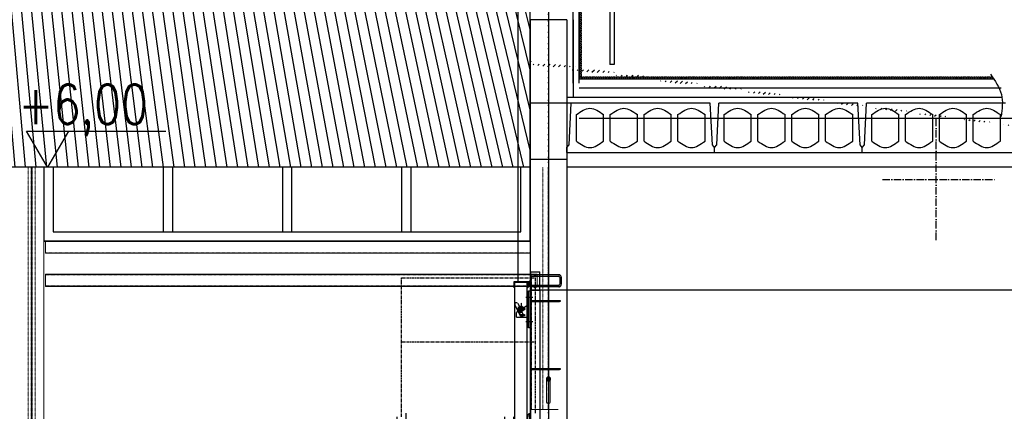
# Model space of a CAD drawing. Header units: centimetres. Extents: x 657501712 to 657529232, y 555122765 to 555182979.
# Tile 57 of 78: x 657506042 to 657506843, y 555124198 to 555124517. Entities that reach past the tile are written whole.
import ezdxf

# ---------------------------------------------------------------- set-up
doc = ezdxf.new("R2010")
doc.units = ezdxf.units.CM
doc.header["$LTSCALE"] = 0.1
for name, pattern in [('ZKZOK_PW_06_00_300$0$ACAD_ISO04W100', [30.5, 24, -3, 0.5, -3]), ('ZKZOK_PW_06_00_300$0$ACAD_ISO10W100', [18.5, 12, -3, 0.5, -3]), ('ZKZOK_PW_06_00_300$0$CENTER', [2, 1.25, -0.25, 0.25, -0.25]), ('ZKZOK_PW_06_00_300$0$DASHED', [0.75, 0.5, -0.25]), ('ZKZOK_PW_06_00_300$0$DOT_CENTER', [2, 1.25, -0.25, 0.25, -0.25]), ('ZKZOK_PW_06_00_300$0$HIDDEN', [0.375, 0.25, -0.125]), ('ZKZOK_PW_06_00_300$0$Ukryty', [7.14375, 4.7625, -2.38125])]:
    doc.linetypes.add(name, pattern=pattern)
for name, color, linetype in [('xrefs', 7, 'Continuous'), ('ZKZOK_PW_06_00_300$0$220_Bau_Gebäude', 252, 'Continuous'), ('ZKZOK_PW_06_00_300$0$A_GB_100H', 9, 'Continuous'), ('ZKZOK_PW_06_00_300$0$A_GB_101T', 1, 'Continuous'), ('ZKZOK_PW_06_00_300$0$A_GB_300L', 1, 'Continuous'), ('ZKZOK_PW_06_00_300$0$A_GB_360L', 9, 'Continuous'), ('ZKZOK_PW_06_00_300$0$G_GB_010L', 7, 'Continuous'), ('ZKZOK_PW_06_00_300$0$G_GB_030L', 7, 'ZKZOK_PW_06_00_300$0$ACAD_ISO04W100'), ('ZKZOK_PW_06_00_300$0$LN-35', 3, 'Continuous'), ('ZKZOK_PW_06_00_300$0$S_GB_101T', 1, 'Continuous'), ('ZKZOK_PW_06_00_300$0$S_GB_109L', 9, 'Continuous'), ('ZKZOK_PW_06_00_300$0$S_GB_301L', 1, 'Continuous'), ('ZKZOK_PW_06_00_300$0$S_GB_302L', 2, 'Continuous'), ('ZKZOK_PW_06_00_300$0$S_GB_303L', 3, 'Continuous'), ('ZKZOK_PW_06_00_300$0$S_GB_303T', 3, 'Continuous'), ('ZKZOK_PW_06_00_300$0$S_GB_309H', 9, 'Continuous'), ('ZKZOK_PW_06_00_300$0$S_GB_309L', 9, 'Continuous'), ('ZKZOK_PW_06_00_300$0$S_GB_401L', 1, 'Continuous'), ('ZKZOK_PW_06_00_300$0$S_GB_403L', 3, 'Continuous'), ('ZKZOK_PW_06_00_300$0$S_GB_405L', 5, 'Continuous'), ('ZKZOK_PW_06_00_300$0$S_GB_409H', 9, 'Continuous'), ('ZKZOK_PW_06_00_300$0$S_GB_437L', 7, 'Continuous')]:
    doc.layers.add(name, color=color, linetype=linetype)
for name, color, linetype, lineweight in [('ZKZOK_PW_06_00_300$0$_ukryte_', 1, 'ZKZOK_PW_06_00_300$0$Ukryty', 9), ('ZKZOK_PW_06_00_300$0$S-BEAM', 3, 'Continuous', 9), ('ZKZOK_PW_06_00_300$0$S-COLS', 1, 'Continuous', 9)]:
    doc.layers.add(name, color=color, linetype=linetype, lineweight=lineweight)
doc.styles.add('ZKZOK_PW_06_00_300$0$ROMANS', font='romans.shx', dxfattribs={"width": 0.8})
doc.linetypes.add('ZKZOK_PW_06_00_300$0$BATTING', pattern='A,0.00254,-2.54,[134,ltypeshp.shx,S=2.54,R=0,X=-2.54,Y=0],-5.08,[134,ltypeshp.shx,S=2.54,R=180,X=2.54,Y=0],-2.54', length=10.16254)

# ---------------------------------------------------------------- blocks, each defined once
blk = doc.blocks.new('ZKZOK_PW_06_00_300$0$A$C4F434233')
at = {"layer": 'ZKZOK_PW_06_00_300$0$S_GB_409H', "ltscale": 0.5}
h = blk.add_hatch(dxfattribs=at)
h.set_pattern_fill('LINE', color=9, scale=10, angle=90)
h.set_pattern_definition([(90, (-531811.185, 170811.777), (-31.75, 2e-15), [])])
h.paths.add_polyline_path([(-200, 2000), (-1075, 2000), (-1075, 1970), (-1000, 1970), (-200, 1970)])
at = {"layer": 'ZKZOK_PW_06_00_300$0$S_GB_303T', "color": 9, "ltscale": 0.5}
for p, q in [((-1105, 1970), (-16, 1970)), ((-1075, 2000), (-200, 2000)), ((-1022.2, 1770), (-16, 1770))]:
    blk.add_line(p, q, dxfattribs=at)
at = {"layer": 'ZKZOK_PW_06_00_300$0$S_GB_401L', "color": 9, "linetype": 'ZKZOK_PW_06_00_300$0$DASHED', "ltscale": 100}
for points in [[(-1069.5, 1779, 0.391021), (-1075, 1773), (-1075, 1770), (-1000, 1770), (-1000, 1870), (-1000, 1970), (-1075, 1970), (-1075, 1967, 0.391021), (-1069.5, 1961), (-1019.1, 1957, -0.391021), (-1008.5, 1945.5), (-1008.5, 1870), (-1008.5, 1794.5, -0.391021), (-1019.1, 1783)], [(-130.5, 1779, -0.391021), (-125, 1773), (-125, 1770), (-200, 1770), (-200, 1870), (-200, 1970), (-125, 1970), (-125, 1967, -0.391021), (-130.5, 1961), (-180.9, 1957, 0.391021), (-191.5, 1945.5), (-191.5, 1870), (-191.5, 1794.5, 0.391021), (-180.9, 1783)]]:
    blk.add_lwpolyline(points, format="xyb", close=True, dxfattribs=at)
at = {"layer": 'ZKZOK_PW_06_00_300$0$S_GB_403L', "color": 9, "ltscale": 0.5}
for p, q in [((-1075, 1770, 0), (-1075, 3970, 0)), ((-1000, 1970, 0), (-1000, 4000, 0)), ((-200, 1970, 0), (-200, 3970, 0)), ((-125, 1770, 0), (-125, 3970, 0)), ((0, 3970, 0), (0, 4000, 0)), ((-125, 3770, 0), (-16, 3770, 0)), ((-2875, 200, 0), (-1105, 1970, 0)), ((-1022.2, 1770, 0), (-1105, 1970, 0)), ((-1022.2, 1770), (-1105, 1970)), ((-1075, 2000, 0), (-1075, 1970, 0)), ((-1075, 2000), (-1075, 1970)), ((-200, 1970, 0), (-200, 2000, 0)), ((-200, 1970), (-200, 2000)), ((-2675, 117.2, 0), (-1022.2, 1770, 0)), ((-741.4, 1770, 0), (-16, 1044.6, 0)), ((-741.4, 1770), (-16, 1044.6)), ((-458.6, 1770, 0), (-16, 1327.4, 0)), ((-458.6, 1770), (-16, 1327.4)), ((-2875, 200, 0), (-2875, 20, 0)), ((-2675, 117.2, 0), (-2675, 20, 0))]:
    blk.add_line(p, q, dxfattribs=at)
at = {"layer": 'ZKZOK_PW_06_00_300$0$S_GB_403L', "color": 9, "ltscale": 2, "extrusion": (3.43542e-07, 3.78264e-06, 1)}
for p, q in [((-1275, 1760, 0), (-1275, 1800, 0)), ((-1475, 1560, 0), (-1475, 1600, 0)), ((-1675, 1360, 0), (-1675, 1400, 0)), ((-1875, 1160, 0), (-1875, 1200, 0)), ((-2075, 960, 0), (-2075, 1000, 0)), ((-2275, 760, 0), (-2275, 800, 0)), ((-2475, 560, 0), (-2475, 600, 0)), ((-2675, 360, 0), (-2675, 400, 0)), ((-2875, 160, 0), (-2875, 200, 0))]:
    blk.add_line(p, q, dxfattribs=at)
at = {"layer": 'ZKZOK_PW_06_00_300$0$S_GB_403L', "color": 9, "ltscale": 2, "extrusion": (-3.43542e-07, 3.78264e-06, 1)}
for p, q in [((-1275, 1800, 0), (-1275, 1730, 0)), ((-1035, 1800, 0), (-1275, 1800, 0)), ((-1035, 1760, 0), (-1035, 1800, 0)), ((-1275, 1730, 0), (-1065, 1730, 0)), ((-1132.5, 1751.5, 0), (-1107.5, 1751.5, 0)), ((-1132.5, 1738.5, 0), (-1107.5, 1738.5, 0)), ((-1035, 1760, 0), (-1065, 1730, 0)), ((-1035, 1760, 0), (-1035, 1760, 0)), ((-1475, 1600, 0), (-1475, 1530, 0)), ((-1235, 1600, 0), (-1475, 1600, 0)), ((-1475, 1530, 0), (-1265, 1530, 0)), ((-1332.5, 1551.5, 0), (-1307.5, 1551.5, 0)), ((-1332.5, 1538.5, 0), (-1307.5, 1538.5, 0)), ((-1235, 1560, 0), (-1265, 1530, 0)), ((-1235, 1560, 0), (-1235, 1600, 0)), ((-1235, 1560, 0), (-1235, 1560, 0)), ((-1675, 1400, 0), (-1675, 1330, 0)), ((-1435, 1400, 0), (-1675, 1400, 0)), ((-1435, 1360, 0), (-1435, 1400, 0)), ((-1675, 1330, 0), (-1465, 1330, 0)), ((-1532.5, 1351.5, 0), (-1507.5, 1351.5, 0)), ((-1532.5, 1338.5, 0), (-1507.5, 1338.5, 0)), ((-1435, 1360, 0), (-1465, 1330, 0)), ((-1435, 1360, 0), (-1435, 1360, 0)), ((-1875, 1200, 0), (-1875, 1130, 0)), ((-1635, 1200, 0), (-1875, 1200, 0)), ((-1875, 1130, 0), (-1665, 1130, 0)), ((-1732.5, 1151.5, 0), (-1707.5, 1151.5, 0)), ((-1732.5, 1138.5, 0), (-1707.5, 1138.5, 0)), ((-1635, 1160, 0), (-1665, 1130, 0)), ((-1635, 1160, 0), (-1635, 1200, 0)), ((-1635, 1160, 0), (-1635, 1160, 0)), ((-2075, 1000, 0), (-2075, 930, 0)), ((-1835, 1000, 0), (-2075, 1000, 0)), ((-1835, 960, 0), (-1835, 1000, 0)), ((-2075, 930, 0), (-1865, 930, 0)), ((-1932.5, 951.5, 0), (-1907.5, 951.5, 0)), ((-1932.5, 938.5, 0), (-1907.5, 938.5, 0)), ((-1835, 960, 0), (-1865, 930, 0)), ((-1835, 960, 0), (-1835, 960, 0)), ((-2275, 800, 0), (-2275, 730, 0)), ((-2035, 800, 0), (-2275, 800, 0)), ((-2275, 730, 0), (-2065, 730, 0)), ((-2132.5, 751.5, 0), (-2107.5, 751.5, 0)), ((-2132.5, 738.5, 0), (-2107.5, 738.5, 0)), ((-2035, 760, 0), (-2065, 730, 0)), ((-2035, 760, 0), (-2035, 800, 0)), ((-2035, 760, 0), (-2035, 760, 0)), ((-2475, 600, 0), (-2475, 530, 0)), ((-2235, 600, 0), (-2475, 600, 0)), ((-2235, 560, 0), (-2235, 600, 0)), ((-2475, 530, 0), (-2265, 530, 0)), ((-2332.5, 551.5, 0), (-2307.5, 551.5, 0)), ((-2332.5, 538.5, 0), (-2307.5, 538.5, 0)), ((-2235, 560, 0), (-2265, 530, 0)), ((-2235, 560, 0), (-2235, 560, 0)), ((-2675, 400, 0), (-2675, 330, 0)), ((-2435, 400, 0), (-2675, 400, 0)), ((-2675, 330, 0), (-2465, 330, 0)), ((-2532.5, 351.5, 0), (-2507.5, 351.5, 0)), ((-2532.5, 338.5, 0), (-2507.5, 338.5, 0)), ((-2435, 360, 0), (-2465, 330, 0)), ((-2435, 360, 0), (-2435, 400, 0)), ((-2435, 360, 0), (-2435, 360, 0)), ((-2875, 200, 0), (-2875, 130, 0)), ((-2635, 200, 0), (-2875, 200, 0)), ((-2635, 160, 0), (-2635, 200, 0)), ((-2875, 130, 0), (-2665, 130, 0)), ((-2732.5, 151.5, 0), (-2707.5, 151.5, 0)), ((-2732.5, 138.5, 0), (-2707.5, 138.5, 0)), ((-2635, 160, 0), (-2665, 130, 0)), ((-2635, 160, 0), (-2635, 160, 0))]:
    blk.add_line(p, q, dxfattribs=at)
at = {"layer": 'ZKZOK_PW_06_00_300$0$S_GB_403L', "color": 9, "ltscale": 2, "extrusion": (-3.43542e-07, 3.38178e-06, 1)}
for p, q in [((-1035, 1774.5, 0), (-1275, 1774.5, 0)), ((-1235, 1574.5, 0), (-1475, 1574.5, 0)), ((-1435, 1374.5, 0), (-1675, 1374.5, 0)), ((-1635, 1174.5, 0), (-1875, 1174.5, 0)), ((-1835, 974.5, 0), (-2075, 974.5, 0)), ((-2035, 774.5, 0), (-2275, 774.5, 0)), ((-2235, 574.5, 0), (-2475, 574.5, 0)), ((-2435, 374.5, 0), (-2675, 374.5, 0)), ((-2635, 174.5, 0), (-2875, 174.5, 0))]:
    blk.add_line(p, q, dxfattribs=at)
at = {"layer": 'ZKZOK_PW_06_00_300$0$S_GB_403L', "color": 9, "ltscale": 2}
for p, q in [((-1235.4, 1774.5, 0), (-1235.4, 1800, 0)), ((-1195.8, 1774.5, 0), (-1195.8, 1800, 0)), ((-1156.2, 1774.5, 0), (-1156.2, 1800, 0)), ((-1116.6, 1774.5, 0), (-1116.6, 1800, 0)), ((-1077, 1774.5, 0), (-1077, 1800, 0)), ((-1435.4, 1574.5, 0), (-1435.4, 1600, 0)), ((-1395.8, 1574.5, 0), (-1395.8, 1600, 0)), ((-1356.2, 1574.5, 0), (-1356.2, 1600, 0)), ((-1316.6, 1574.5, 0), (-1316.6, 1600, 0)), ((-1277, 1574.5, 0), (-1277, 1600, 0)), ((-1635.4, 1374.5, 0), (-1635.4, 1400, 0)), ((-1595.8, 1374.5, 0), (-1595.8, 1400, 0)), ((-1556.2, 1374.5, 0), (-1556.2, 1400, 0)), ((-1516.6, 1374.5, 0), (-1516.6, 1400, 0)), ((-1477, 1374.5, 0), (-1477, 1400, 0)), ((-1835.4, 1174.5, 0), (-1835.4, 1200, 0)), ((-1795.8, 1174.5, 0), (-1795.8, 1200, 0)), ((-1756.2, 1174.5, 0), (-1756.2, 1200, 0)), ((-1716.6, 1174.5, 0), (-1716.6, 1200, 0)), ((-1677, 1174.5, 0), (-1677, 1200, 0)), ((-2035.4, 974.5, 0), (-2035.4, 1000, 0)), ((-1995.8, 974.5, 0), (-1995.8, 1000, 0)), ((-1956.2, 974.5, 0), (-1956.2, 1000, 0)), ((-1916.6, 974.5, 0), (-1916.6, 1000, 0)), ((-1877, 974.5, 0), (-1877, 1000, 0)), ((-2235.4, 774.5, 0), (-2235.4, 800, 0)), ((-2195.8, 774.5, 0), (-2195.8, 800, 0)), ((-2156.2, 774.5, 0), (-2156.2, 800, 0)), ((-2116.6, 774.5, 0), (-2116.6, 800, 0)), ((-2077, 774.5, 0), (-2077, 800, 0)), ((-2435.4, 574.5, 0), (-2435.4, 600, 0)), ((-2395.8, 574.5, 0), (-2395.8, 600, 0)), ((-2356.2, 574.5, 0), (-2356.2, 600, 0)), ((-2316.6, 574.5, 0), (-2316.6, 600, 0)), ((-2277, 574.5, 0), (-2277, 600, 0)), ((-2635.4, 374.5, 0), (-2635.4, 400, 0)), ((-2595.8, 374.5, 0), (-2595.8, 400, 0)), ((-2556.2, 374.5, 0), (-2556.2, 400, 0)), ((-2516.6, 374.5, 0), (-2516.6, 400, 0)), ((-2477, 374.5, 0), (-2477, 400, 0)), ((-2835.4, 174.5, 0), (-2835.4, 200, 0)), ((-2795.8, 174.5, 0), (-2795.8, 200, 0)), ((-2756.2, 174.5, 0), (-2756.2, 200, 0)), ((-2716.6, 174.5, 0), (-2716.6, 200, 0)), ((-2677, 174.5, 0), (-2677, 200, 0))]:
    blk.add_line(p, q, dxfattribs=at)
at = {"layer": 'ZKZOK_PW_06_00_300$0$S_GB_403L', "color": 9, "ltscale": 0.5, "elevation": 0}
for points in [[(-16, 3990), (0, 3990), (0, 3750), (-16, 3750)], [(-1000, 3800), (-200, 3800), (-200, 3730), (-1000, 3730)], [(-1000, 3600), (-200, 3600), (-200, 3530), (-1000, 3530)], [(-1000, 3400), (-200, 3400), (-200, 3330), (-1000, 3330)], [(-1000, 3200), (-200, 3200), (-200, 3130), (-1000, 3130)], [(-1000, 3000), (-200, 3000), (-200, 2930), (-1000, 2930)], [(-1000, 2800), (-200, 2800), (-200, 2730), (-1000, 2730)], [(-1000, 2600), (-200, 2600), (-200, 2530), (-1000, 2530)], [(-1000, 2400), (-200, 2400), (-200, 2330), (-1000, 2330)], [(-1000, 2200), (-200, 2200), (-200, 2130), (-1000, 2130)], [(-16, 1990), (0, 1990), (0, 1750), (-16, 1750)], [(-16, 1360), (0, 1360), (0, 1010), (-16, 1010)]]:
    blk.add_lwpolyline(points, close=True, dxfattribs=at)
at = {"layer": 'ZKZOK_PW_06_00_300$0$S_GB_403L', "color": 9, "ltscale": 0.5}
for points in [[(-16, 1990), (0, 1990), (0, 1750), (-16, 1750)], [(-16, 1360), (0, 1360), (0, 1010), (-16, 1010)]]:
    blk.add_lwpolyline(points, close=True, dxfattribs=at)
at = {"layer": 'ZKZOK_PW_06_00_300$0$S_GB_403L', "color": 9, "elevation": 0}
blk.add_lwpolyline([(-2885, 20), (-2665, 20), (-2665, 10), (-2885, 10)], close=True, dxfattribs=at)
at = {"layer": 'ZKZOK_PW_06_00_300$0$S_GB_403L', "color": 9, "ltscale": 2, "extrusion": (-3.43542e-07, 3.78264e-06, 1)}
for centre in [(-1240, 1745, 0), (-1440, 1545, 0), (-1640, 1345, 0), (-1840, 1145, 0), (-2040, 945, 0), (-2240, 745, 0), (-2440, 545, 0), (-2640, 345, 0), (-2840, 145, 0)]:
    blk.add_circle(centre, 6.5, dxfattribs=at)
for centre, start, end in [((-1132.5, 1745, 0), 90, 270), ((-1107.5, 1745, 0), 270, 90), ((-1332.5, 1545, 0), 90, 270), ((-1307.5, 1545, 0), 270, 90), ((-1532.5, 1345, 0), 90, 270), ((-1507.5, 1345, 0), 270, 90), ((-1732.5, 1145, 0), 90, 270), ((-1707.5, 1145, 0), 270, 90), ((-1932.5, 945, 0), 90, 270), ((-1907.5, 945, 0), 270, 90), ((-2132.5, 745, 0), 90, 270), ((-2107.5, 745, 0), 270, 90), ((-2332.5, 545, 0), 90, 270), ((-2307.5, 545, 0), 270, 90), ((-2532.5, 345, 0), 90, 270), ((-2507.5, 345, 0), 270, 90), ((-2732.5, 145, 0), 90, 270), ((-2707.5, 145, 0), 270, 90)]:
    blk.add_arc(centre, 6.5, start, end, dxfattribs=at)
at = {"layer": 'ZKZOK_PW_06_00_300$0$S_GB_405L', "color": 9, "linetype": 'ZKZOK_PW_06_00_300$0$CENTER', "ltscale": 200}
for p, q in [((-1037.5, 3970, 0), (-1037.5, 5100, 0)), ((-1037.5, 5100, 0), (50, 5100, 0)), ((50, 4000, 0), (50, 5100, 0)), ((-1037.5, 4580, 0), (50, 4580, 0)), ((-3175, 900, 0), (-975, 3100, 0)), ((-200, 3100, 0), (-975, 3100, 0)), ((-3175, 380, 0), (-975, 2580, 0)), ((-1775, 1200, 0), (-1775, 2300, 0)), ((-2775, 200, 0), (-2775, 1300, 0)), ((-3175, 380, 0), (-3175, 900, 0))]:
    blk.add_line(p, q, dxfattribs=at)
at = {"layer": 'ZKZOK_PW_06_00_300$0$S_GB_437L', "color": 9, "linetype": 'ZKZOK_PW_06_00_300$0$CENTER', "ltscale": 200}
blk.add_line((-600, 1770), (85.4, 1084.6), dxfattribs=at)
blk = doc.blocks.new('wer')
at = {"linetype": 'Continuous'}
h = blk.add_hatch(dxfattribs=at)
h.set_pattern_fill('USER', color=251, scale=5, angle=45, pattern_type=0)
h.set_pattern_definition([(135, (-30804.5417, 1058.9214), (3.5355339, 3.5355339), [])])
edge = h.paths.add_edge_path()
edge.add_arc((-12820, 4859.7), 12.5, 360, 720, ccw=False)
at = {"layer": 'ZKZOK_PW_06_00_300$0$S-BEAM'}
blk.add_hatch(color=251, dxfattribs=at).paths.add_polyline_path([(-12601.8, 4260.3), (-12594.7, 4261.3), (-12588.8, 4266.2), (-12585.5, 4273.8), (-12585.5, 4282.4), (-12588.8, 4289.9), (-12594.7, 4294.8), (-12603.5, 4295.4), (-12608.5, 4292.8), (-12613.3, 4286.4), (-12615, 4278.1), (-12613.3, 4269.7), (-12608.5, 4263.3), (-12603.5, 4260.8)], flags=0)
at = {"layer": 'ZKZOK_PW_06_00_300$0$S_GB_309H'}
h = blk.add_hatch(dxfattribs=at)
h.set_pattern_fill('LINE', color=251, scale=25, angle=98.07984)
h.set_pattern_definition([(90, (-16312.65, 37584.73), (-79.375, 6e-14), [])])
h.paths.add_polyline_path([(-25255, 6000), (-25255, 8007.3), (-12750, 8637.4), (-12750, 6000)])
h = blk.add_hatch(dxfattribs=at)
h.set_pattern_fill('DASH', color=251, scale=10, angle=45)
h.set_pattern_definition([(45, (-735957.734, 388446.256), (2e-14, 44.9012806), [31.75, -31.75])])
h.paths.add_polyline_path([(-8983.2, 6570), (-12450, 6570), (-12450, 6520), (-8951.8, 6520), (-8951.9, 6520.2), (-8952.1, 6520.5), (-8952.2, 6520.7), (-8952.3, 6521), (-8952.5, 6521.2), (-8952.6, 6521.4), (-8952.7, 6521.7), (-8952.9, 6521.9), (-8953, 6522.1), (-8953.1, 6522.4), (-8953.3, 6522.6), (-8953.4, 6522.9), (-8953.6, 6523.1), (-8953.7, 6523.3), (-8953.8, 6523.6), (-8954, 6523.8), (-8954.1, 6524), (-8954.2, 6524.3), (-8954.4, 6524.5), (-8954.5, 6524.8), (-8954.7, 6525), (-8954.8, 6525.2), (-8954.9, 6525.5), (-8955.1, 6525.7), (-8955.2, 6525.9), (-8955.3, 6526.2), (-8955.5, 6526.4), (-8955.6, 6526.7), (-8955.8, 6526.9), (-8955.9, 6527.1), (-8956, 6527.4), (-8956.2, 6527.6), (-8956.3, 6527.8), (-8956.4, 6528.1), (-8956.6, 6528.3), (-8956.7, 6528.6), (-8956.9, 6528.8), (-8957, 6529), (-8957.1, 6529.3), (-8957.3, 6529.5), (-8957.4, 6529.7), (-8957.6, 6530), (-8957.7, 6530.2), (-8957.9, 6530.4), (-8958, 6530.7), (-8958.1, 6530.9), (-8958.3, 6531.2), (-8958.4, 6531.4), (-8958.6, 6531.6), (-8958.7, 6531.9), (-8958.8, 6532.1), (-8959, 6532.3), (-8959.1, 6532.6), (-8959.3, 6532.8), (-8959.4, 6533), (-8959.5, 6533.3), (-8959.7, 6533.5), (-8959.8, 6533.8), (-8960, 6534), (-8960.1, 6534.2), (-8960.3, 6534.5), (-8960.4, 6534.7), (-8960.5, 6534.9), (-8960.7, 6535.2), (-8960.8, 6535.4), (-8961, 6535.6), (-8961.1, 6535.9), (-8961.3, 6536.1), (-8961.4, 6536.3), (-8961.6, 6536.6), (-8961.7, 6536.8), (-8961.8, 6537.1), (-8962, 6537.3), (-8962.1, 6537.5), (-8962.3, 6537.8), (-8962.4, 6538), (-8962.6, 6538.2), (-8962.7, 6538.5), (-8962.9, 6538.7), (-8963, 6538.9), (-8963.1, 6539.2), (-8963.3, 6539.4), (-8963.4, 6539.6), (-8963.6, 6539.9), (-8963.7, 6540.1), (-8963.9, 6540.4), (-8964, 6540.6), (-8964.2, 6540.8), (-8964.3, 6541.1), (-8964.5, 6541.3), (-8964.6, 6541.5), (-8964.8, 6541.8), (-8964.9, 6542), (-8965, 6542.2), (-8965.2, 6542.5), (-8965.3, 6542.7), (-8965.5, 6542.9), (-8965.6, 6543.2), (-8965.8, 6543.4), (-8965.9, 6543.6), (-8966.1, 6543.9), (-8966.2, 6544.1), (-8966.4, 6544.3), (-8966.5, 6544.6), (-8966.7, 6544.8), (-8966.8, 6545.1), (-8967, 6545.3), (-8967.1, 6545.5), (-8967.3, 6545.8), (-8967.4, 6546), (-8967.6, 6546.2), (-8967.7, 6546.5), (-8967.9, 6546.7), (-8968, 6546.9), (-8968.2, 6547.2), (-8968.3, 6547.4), (-8968.5, 6547.6), (-8968.6, 6547.9), (-8968.8, 6548.1), (-8968.9, 6548.3), (-8969.1, 6548.6), (-8969.2, 6548.8), (-8969.4, 6549), (-8969.5, 6549.3), (-8969.7, 6549.5), (-8969.8, 6549.7), (-8970, 6550), (-8970.1, 6550.2), (-8970.3, 6550.4), (-8970.4, 6550.7), (-8970.6, 6550.9), (-8970.7, 6551.1), (-8970.9, 6551.4), (-8971, 6551.6), (-8971.2, 6551.8), (-8971.3, 6552.1), (-8971.5, 6552.3), (-8971.6, 6552.5), (-8971.8, 6552.8), (-8971.9, 6553), (-8972.1, 6553.2), (-8972.2, 6553.5), (-8972.4, 6553.7), (-8972.5, 6554), (-8972.7, 6554.2), (-8972.8, 6554.4), (-8973, 6554.7), (-8973.1, 6554.9), (-8973.3, 6555.1), (-8973.5, 6555.4), (-8973.6, 6555.6), (-8973.8, 6555.8), (-8973.9, 6556.1), (-8974.1, 6556.3), (-8974.2, 6556.5), (-8974.4, 6556.8), (-8974.5, 6557), (-8974.7, 6557.2), (-8974.8, 6557.5), (-8975, 6557.7), (-8975.1, 6557.9), (-8975.3, 6558.2), (-8975.5, 6558.4), (-8975.6, 6558.6), (-8975.8, 6558.9), (-8975.9, 6559.1), (-8976.1, 6559.3), (-8976.2, 6559.6), (-8976.4, 6559.8), (-8976.5, 6560), (-8976.7, 6560.3), (-8976.8, 6560.5), (-8977, 6560.7), (-8977.2, 6561), (-8977.3, 6561.2), (-8977.5, 6561.4), (-8977.6, 6561.6), (-8977.8, 6561.9), (-8977.9, 6562.1), (-8978.1, 6562.3), (-8978.2, 6562.6), (-8978.4, 6562.8), (-8978.5, 6563), (-8978.7, 6563.3), (-8978.9, 6563.5), (-8979, 6563.7), (-8979.2, 6564), (-8979.3, 6564.2), (-8979.5, 6564.4), (-8979.6, 6564.7), (-8979.8, 6564.9), (-8980, 6565.1), (-8980.1, 6565.4), (-8980.3, 6565.6), (-8980.4, 6565.8), (-8980.6, 6566.1), (-8980.7, 6566.3), (-8980.9, 6566.5), (-8981, 6566.8), (-8981.2, 6567), (-8981.4, 6567.2), (-8981.5, 6567.5), (-8981.7, 6567.7), (-8981.8, 6567.9), (-8982, 6568.2), (-8982.2, 6568.4), (-8982.3, 6568.6), (-8982.5, 6568.9), (-8982.6, 6569.1), (-8982.8, 6569.3), (-8982.9, 6569.6), (-8983.1, 6569.8)])
at = {"color": 251}
for p, q in [((-12768, 5038), (-12768, 5070)), ((-12766.5, 5071.5), (-12757.1, 5071.5)), ((-12765, 5066), (-12765, 5068)), ((-12765, 5047), (-12765, 5061)), ((-12765, 5049.4), (-12765, 5058.6)), ((-12765, 5058.6), (-12762.7, 5058.6)), ((-12762.7, 5049.4), (-12765, 5049.4)), ((-12765, 5040), (-12765, 5042)), ((-12763.5, 5069.5), (-12758.2, 5069.5)), ((-12763.5, 5064.5), (-12758.2, 5064.5)), ((-12763.5, 5062.5), (-12757.1, 5062.5)), ((-12763.5, 5045.5), (-12757.1, 5045.5)), ((-12763.5, 5043.5), (-12758.2, 5043.5)), ((-12762.7, 5058.6), (-12762.7, 5049.4)), ((-12755.1, 5045.5), (-12755, 5045.5)), ((-12749.2, 5062.5), (-12749.2, 5071.5)), ((-12749.2, 5036.5), (-12749.2, 5045.5)), ((-12747.7, 5061.3), (-12747.7, 5072.7)), ((-12747.7, 5035.3), (-12747.7, 5046.7)), ((-12766.5, 5036.5), (-12757.1, 5036.5)), ((-12763.5, 5038.5), (-12758.2, 5038.5)), ((-12755.1, 5036.5), (-12755, 5036.5))]:
    blk.add_line(p, q, dxfattribs=at)
for centre, radius, start, end in [((-12766.5, 5070), 1.5, 90, 180), ((-12763.5, 5068), 1.5, 90, 180), ((-12763.5, 5066), 1.5, 180, 270), ((-12763.5, 5061), 1.5, 90, 180), ((-12763.5, 5047), 1.5, 180, 270), ((-12763.5, 5042), 1.5, 90, 180), ((-12751.1, 5067), 7.5, 160.5288, 199.4712), ((-12751.1, 5041), 7.5, 160.5288, 199.4712), ((-12751.1, 5067), 7.5, 71.43578, 143.13009), ((-12751.1, 5067), 6, 84.76976, 275.23031), ((-12751.1, 5067), 7.5, 216.86991, 288.56431), ((-12751.1, 5041), 7.5, 71.43578, 143.13009), ((-12751.1, 5041), 6, 84.76976, 275.23031), ((-12750.7, 5071.5), 1.5, 0, 84.76976), ((-12750.7, 5062.5), 1.5, 275.23031, 0), ((-12750.7, 5045.5), 1.5, 0, 84.76976), ((-12749.2, 5072.7), 1.5, 0, 71.43578), ((-12749.2, 5061.3), 1.5, 288.56431, 0), ((-12749.2, 5046.7), 1.5, 0, 71.43578), ((-12766.5, 5038), 1.5, 180, 270), ((-12763.5, 5040), 1.5, 180, 270), ((-12751.1, 5041), 7.5, 216.86991, 288.56431), ((-12750.7, 5036.5), 1.5, 275.23031, 0), ((-12749.2, 5035.3), 1.5, 288.56431, 0)]:
    blk.add_arc(centre, radius, start, end, dxfattribs=at)
at = {"layer": 'ZKZOK_PW_06_00_300$0$220_Bau_Gebäude', "color": 251}
for p, q in [((-12873, 22.7), (-12873, 5056)), ((-12873, 22.7), (-12873, 5056)), ((-12873, 22.7), (-12873, 5056)), ((-12873, 22.7), (-12873, 5056)), ((-12773, 22.7), (-12773, 5056)), ((-12773, 22.7), (-12773, 5056)), ((-12773, 22.7), (-12773, 5056)), ((-12773, 22.7), (-12773, 5056))]:
    blk.add_line(p, q, dxfattribs=at)
at = {"layer": 'ZKZOK_PW_06_00_300$0$_ukryte_', "color": 251}
for p, q in [((-16827.5, 6000), (-16827.5, 450)), ((-16803.3, 6000), (-16803.3, 450)), ((-16802.1, 6000), (-16802.1, 450)), ((-16802.1, 6000), (-16802.1, 450)), ((-16798, 450), (-16798, 6000)), ((-16798, 6000), (-16798, 450)), ((-16796.8, 6000), (-16796.8, 450)), ((-16772.5, 6000), (-16772.5, 450)), ((-12645, 4030), (-12645, 6000)), ((-12603, 6000), (-12603, 4295.5)), ((-12597, 6000), (-12597, 4295.1)), ((-12745, 5130), (-12745, 5030.1)), ((-12737, 5130), (-12737, 5030.1)), ((-12737, 5030), (-12737, 4030)), ((-12603, 4295.4), (-12603, 4077.2)), ((-12597, 4295.1), (-12597, 4077.2)), ((-12603, 4077.1), (-12603, 4030)), ((-12597, 4077.1), (-12597, 4030))]:
    blk.add_line(p, q, dxfattribs=at)
at = {"layer": 'ZKZOK_PW_06_00_300$0$A_GB_100H', "color": 251, "linetype": 'ZKZOK_PW_06_00_300$0$BATTING', "ltscale": 5}
blk.add_line((-12400, 6685), (-12400, 9428.5), dxfattribs=at)
at = {"layer": 'ZKZOK_PW_06_00_300$0$A_GB_101T', "color": 251}
for p, q in [((-16671.6, 6000), (-16841.6, 6294.4)), ((-16841.6, 6294.4), (-15708.7, 6294.4)), ((-16501.7, 6294.4), (-16671.6, 6000))]:
    blk.add_line(p, q, dxfattribs=at)
at = {"layer": 'ZKZOK_PW_06_00_300$0$A_GB_300L', "color": 251}
for p, q in [((-12350, 6400), (5705, 6400)), ((-15731.3, 6000), (-15731.3, 5475)), ((-15656.3, 6000), (-15656.3, 5475)), ((-14762.5, 6000), (-14762.5, 5475)), ((-14687.5, 6000), (-14687.5, 5475)), ((-13793.8, 6000), (-13793.8, 5475)), ((-13718.8, 6000), (-13718.8, 5475))]:
    blk.add_line(p, q, dxfattribs=at)
for points in [[(-16700, 6000), (-16700, 5400), (-12750, 5400), (-12750, 7400)], [(-16625, 6000), (-16625, 5475), (-12825, 5475), (-12825, 6000)], [(-12745, 5400), (-16700, 5400)], [(-12830, 5400), (-16680, 5400)]]:
    blk.add_lwpolyline(points, dxfattribs=at)
at = {"layer": 'ZKZOK_PW_06_00_300$0$A_GB_360L', "color": 251, "linetype": 'Continuous', "ltscale": 10}
for p, q in [((-12100, 10869.2), (-12100, 6835)), ((-12065.9, 9719.2), (-12065.9, 6835)), ((-12065.9, 6835), (-12100, 6835))]:
    blk.add_line(p, q, dxfattribs=at)
at = {"layer": 'ZKZOK_PW_06_00_300$0$G_GB_030L', "color": 251, "linetype": 'ZKZOK_PW_06_00_300$0$ACAD_ISO10W100', "ltscale": 50}
for p, q in [((-12600, 12314.1), (-12600, -7945.9)), ((-12600, 12314.1), (-12600, -7945.9)), ((-12600, 8099.3), (-12600, -6540.2)), ((-12600, 8099.3), (-12600, -6540.2)), ((-9450, 5408.2), (-9450, 6391.8)), ((-9885.1, 5900), (-8975.3, 5900))]:
    blk.add_line(p, q, dxfattribs=at)
at = {"layer": 'ZKZOK_PW_06_00_300$0$LN-35', "color": 251}
blk.add_line((-12750, 5000), (-12750, 1.5), dxfattribs=at)
blk.add_line((-12750, 5000), (-12750, 1.5), dxfattribs=at)
blk.add_line((-12750, 5000), (-12750, 1.5), dxfattribs=at)
blk.add_line((-12750, 5000), (-12750, 1.5), dxfattribs=at)
at = {"layer": 'ZKZOK_PW_06_00_300$0$S-BEAM', "color": 251}
for p, q in [((-16687.3, 5400), (-12745, 5400)), ((-16687.3, 5400), (-16687.3, 5390)), ((-16687.3, 5390), (-16687.3, 5310)), ((-16687.3, 5310), (-16687.3, 5300)), ((-12745, 5300), (-16687.3, 5300)), ((-12692.7, 5130), (-16687.3, 5130)), ((-16687.3, 5120), (-16687.3, 5130)), ((-12692.7, 5130), (-12692.7, 5120)), ((-16687.3, 5040), (-16687.3, 5120)), ((-12692.7, 5120), (-12692.7, 5040)), ((-16687.3, 5030), (-16687.3, 5040)), ((-16687.3, 5030), (-12692.7, 5030)), ((-12692.7, 5040), (-12692.7, 5030)), ((-12615, 4278.1), (-12615, 4089.4)), ((-12585, 4089.4), (-12585, 4278.1))]:
    blk.add_line(p, q, dxfattribs=at)
at = {"layer": 'ZKZOK_PW_06_00_300$0$S-BEAM', "color": 251, "linetype": 'ZKZOK_PW_06_00_300$0$HIDDEN'}
for p, q in [((-12745, 5395), (-16687.3, 5395)), ((-12745, 5305), (-16687.3, 5305)), ((-12692.7, 5125), (-16687.3, 5125)), ((-12692.7, 5035), (-16687.3, 5035))]:
    blk.add_line(p, q, dxfattribs=at)
at = {"layer": 'ZKZOK_PW_06_00_300$0$S-BEAM', "color": 251, "lineweight": 35}
for points in [[(-12585, 4278.1), (-12585.5, 4282.4), (-12586.7, 4286.4), (-12588.8, 4289.9), (-12591.5, 4292.8), (-12594.7, 4294.8), (-12598.2, 4295.8), (-12601.8, 4295.8), (-12605.3, 4294.8), (-12608.5, 4292.8), (-12611.3, 4289.9), (-12613.3, 4286.4), (-12614.6, 4282.4), (-12615, 4278.1)], [(-12615, 4277.8), (-12614.6, 4273.8), (-12613.3, 4269.7), (-12611.3, 4266.2), (-12608.5, 4263.3), (-12605.3, 4261.3), (-12601.8, 4260.3), (-12598.2, 4260.3), (-12594.7, 4261.3), (-12591.5, 4263.3), (-12588.8, 4266.2), (-12586.7, 4269.7), (-12585.5, 4273.8), (-12585, 4277.8)]]:
    blk.add_lwpolyline(points, dxfattribs=at)
at = {"layer": 'ZKZOK_PW_06_00_300$0$S-BEAM', "color": 251}
blk.add_ellipse((-12600, 4089.4), major_axis=(15, 0), ratio=0.837689, start_param=3.141593, end_param=6.283185, dxfattribs=at)
at = {"layer": 'ZKZOK_PW_06_00_300$0$S-COLS', "color": 251}
for p, q in [((-16700, 6000), (-16700, 450)), ((-12745, 6000), (-12745, 5130)), ((-12745, 5030), (-12745, 4030)), ((-12680, 4030), (-12745, 4030)), ((-12520, 4030), (-12680, 4030))]:
    blk.add_line(p, q, dxfattribs=at)
at = {"layer": 'ZKZOK_PW_06_00_300$0$S_GB_101T', "color": 251}
blk.add_line((-12750, 6000), (-25255, 6000), dxfattribs=at)
at = {"layer": 'ZKZOK_PW_06_00_300$0$S_GB_109L', "color": 251}
for p, q in [((-12878, 5020), (-12878, 5070)), ((-12878, 5070), (-12768, 5070)), ((-12874, 5020), (-12874, 5066)), ((-12874, 5066), (-12772, 5066)), ((-12873, 22.7), (-12873, 5056)), ((-12873, 22.7), (-12873, 5056)), ((-12773, 22.7), (-12773, 5056)), ((-12773, 22.7), (-12773, 5056)), ((-12772, 5066), (-12772, 5020)), ((-12768, 5070), (-12768, 5020)), ((-12874, 5020), (-12878, 5020)), ((-12768, 5020), (-12772, 5020)), ((-12761, 4694.7), (-12761, 4994.7)), ((-12761, 4694.7), (-12761, 4994.7)), ((-12751, 4994.7), (-12751, 4694.7)), ((-12751, 4994.7), (-12751, 4694.7)), ((-12750, 5000), (-12750, 1.5)), ((-12750, 5000), (-12750, 1.5)), ((-12761, 4879.7), (-12861, 4819.7)), ((-12861, 4779.7), (-12861, 4819.7)), ((-12798.7, 4851.9), (-12841.6, 4826.1)), ((-12793, 4842.4), (-12835.9, 4816.7)), ((-12861, 4779.7), (-12761, 4779.7)), ((-12751, 4694.7), (-12761, 4694.7))]:
    blk.add_line(p, q, dxfattribs=at)
at = {"layer": 'ZKZOK_PW_06_00_300$0$S_GB_109L', "color": 251, "linetype": 'ZKZOK_PW_06_00_300$0$DOT_CENTER'}
for p, q in [((-12756.1, 5054), (-12779, 5054)), ((-12820, 4820.4), (-12820, 4898)), ((-12820, 4815.2), (-12820, 4893.6)), ((-12807.5, 4859.7), (-12848.7, 4859.7)), ((-12844.6, 4845.9), (-12839.2, 4848.5)), ((-12838.2, 4838.3), (-12843.3, 4849.2)), ((-12807.5, 4859.7), (-12842.3, 4859.7))]:
    blk.add_line(p, q, dxfattribs=at)
at = {"layer": 'ZKZOK_PW_06_00_300$0$S_GB_109L', "color": 251, "linetype": 'Continuous'}
for p, q in [((-12828.2, 4787.9), (-12872.9, 4882.8)), ((-12850.3, 4893.5), (-12805.6, 4798.5)), ((-12834.9, 4818.4), (-12847.2, 4844.7)), ((-12824.9, 4823.1), (-12837.3, 4849.4))]:
    blk.add_line(p, q, dxfattribs=at)
at = {"layer": 'ZKZOK_PW_06_00_300$0$S_GB_109L', "color": 251, "linetype": 'Continuous', "ltscale": 20}
for p, q in [((-12784, 4944.7), (-12728, 4944.7)), ((-12784, 4744.7), (-12728, 4744.7))]:
    blk.add_line(p, q, dxfattribs=at)
at = {"layer": 'ZKZOK_PW_06_00_300$0$S_GB_109L', "color": 251}
for points in [[(-12815, 4802.7), (-12815, 4790.7), (-12827, 4790.7), (-12827, 4802.7)], [(-12795, 4802.7), (-12795, 4790.7), (-12807, 4790.7), (-12807, 4802.7)]]:
    blk.add_lwpolyline(points, close=True, dxfattribs=at)
at = {"layer": 'ZKZOK_PW_06_00_300$0$S_GB_109L', "color": 251, "linetype": 'Continuous'}
blk.add_circle((-12820, 4859.7), 12.5, dxfattribs=at)
blk.add_circle((-12820, 4859.7), 12.5, dxfattribs=at)
for centre, radius, start, end in [((-12862.2, 4886.5), 11.3, 108.87801, 198.87801), ((-12860, 4887.6), 11.3, 31.55845, 121.55845), ((-12842.2, 4847), 5.5, 25.2165, 205.2165), ((-12829.9, 4820.8), 5.5, 205.2165, 25.2165), ((-12818.6, 4793.8), 11.3, 211.55845, 301.55845), ((-12816.3, 4794.8), 11.3, 288.87801, 18.87801)]:
    blk.add_arc(centre, radius, start, end, dxfattribs=at)
at = {"layer": 'ZKZOK_PW_06_00_300$0$S_GB_109L', "color": 251}
for centre, start, end in [((-12838.7, 4821.4), 120.9638, 300.9638), ((-12795.9, 4847.1), 300.9638, 120.9638)]:
    blk.add_arc(centre, 5.5, start, end, dxfattribs=at)
at = {"layer": 'ZKZOK_PW_06_00_300$0$S_GB_301L', "color": 251, "linetype": 'ZKZOK_PW_06_00_300$0$DASHED', "ltscale": 100}
for p, q in [((-12750, 5150), (-12750, 5000)), ((-12747, 5150), (-12750, 5150)), ((-12747, 5150), (-12747, 5003)), ((-12747, 5150), (-12670, 5150)), ((-12747, 5126.5), (-12517, 5126.5)), ((-12747, 5026.5), (-12747, 5126.5)), ((-12670, 5003), (-12670, 5150)), ((-12747, 5114.5), (-12517, 5114.5)), ((-12509, 5106.5), (-12509, 5046.5)), ((-12497, 5106.5), (-12497, 5046.5)), ((-12761, 4994.7), (-12751, 4994.7)), ((-12750, 5000), (-12670, 5000)), ((-12517, 5038.5), (-12747, 5038.5)), ((-12517, 5026.5), (-12747, 5026.5)), ((-12747, 5003), (-12670, 5003)), ((-12747, 5000), (-12747, 1.5)), ((-12747, 5000), (-12747, 1.5)), ((-12747, 5000), (-12747, 1.5)), ((-12747, 5000), (-12747, 1.5)), ((-12747, 5000), (-12747, 1.5)), ((-12747, 5000), (-12747, 1.5)), ((-12670, 5003), (-12670, 5000)), ((-12670, 5000), (-12670, -87.1)), ((-12670, 5000), (-12670, -87.1)), ((-12670, 5000), (-12670, -87.1)), ((-12670, 5000), (-12670, -87.1)), ((-12670, 5000), (-12670, -87.1)), ((-12670, 5000), (-12670, -87.1)), ((-12747, 4917.5), (-12509.2, 4917.5)), ((-12747, 4907.5), (-12509.2, 4907.5)), ((-12747, 4364), (-12509.2, 4364)), ((-12747, 4354), (-12509.2, 4354))]:
    blk.add_line(p, q, dxfattribs=at)
for centre, radius in [((-12708.5, 5125), 6), ((-12708.5, 5025), 6), ((-12509.2, 4912.5), 5), ((-12509.2, 4359), 5)]:
    blk.add_circle(centre, radius, dxfattribs=at)
for centre, radius, start, end in [((-12517, 5106.5), 20, 0, 90), ((-12517, 5106.5), 8, 0, 90), ((-12517, 5046.5), 20, 270, 0), ((-12517, 5046.5), 8, 270, 0)]:
    blk.add_arc(centre, radius, start, end, dxfattribs=at)
at = {"layer": 'ZKZOK_PW_06_00_300$0$S_GB_302L', "color": 251, "linetype": 'Continuous'}
for p, q in [((8178.6, 6000), (-12450, 6000)), ((-12750, 5000), (-12750, 0)), ((-12750, 5000), (-12750, 0)), ((-12750, 5000), (-12750, 0)), ((-12450, 5000), (-12450, 0)), ((-12450, 5000), (-12450, 0)), ((-300, 5000), (-12450, 5000)), ((-12450, 5000), (-12450, 0))]:
    blk.add_line(p, q, dxfattribs=at)
at = {"layer": 'ZKZOK_PW_06_00_300$0$S_GB_303L', "color": 251}
for p, q in [((-12750, 7200), (-12750, 5000)), ((-12750, 7200), (-12750, 5000)), ((-12750, 7200), (-12750, 5000)), ((-12450, 7200), (-12750, 7200)), ((-12450, 7200), (-12450, 5000)), ((-12450, 7200), (-12450, 5000)), ((-12450, 7200), (-12450, 5000)), ((-12450, 6520), (-12750, 6520)), ((-12450, 6062), (-12750, 6062)), ((-12450, 5000), (-12750, 5000))]:
    blk.add_line(p, q, dxfattribs=at)
at = {"layer": 'ZKZOK_PW_06_00_300$0$S_GB_309L', "color": 251, "linetype": 'Continuous'}
for p, q in [((-12850, 7300), (-12850, 5070)), ((-12350, 7300), (-12350, 6720)), ((-12350, 6720), (-8983.2, 6720)), ((-12450, 6570), (-8914.9, 6570)), ((-11285.2, 6520), (-12450, 6520)), ((-12432.7, 6181.9), (-12414.9, 6520)), ((-11267.4, 6181.9), (-11285.2, 6520)), ((-11267.4, 6181.9), (-11285.2, 6520)), ((-11232.7, 6181.9), (-11214.9, 6520)), ((-10085.2, 6520), (-11214.9, 6520)), ((-10067.4, 6181.9), (-10085.2, 6520)), ((-10067.4, 6181.9), (-10085.2, 6520)), ((-10032.7, 6181.9), (-10014.9, 6520)), ((-8885.2, 6520), (-10014.9, 6520)), ((-12372.5, 6211.5), (-12372.5, 6428.5)), ((-12152.5, 6212.3), (-12152.5, 6427.7)), ((-12097.5, 6211.5), (-12097.5, 6428.5)), ((-11877.5, 6212.3), (-11877.5, 6427.7)), ((-11822.5, 6211.5), (-11822.5, 6428.5)), ((-11602.5, 6212.3), (-11602.5, 6427.7)), ((-11547.5, 6211.5), (-11547.5, 6428.5)), ((-11327.5, 6212.3), (-11327.5, 6427.7)), ((-11172.5, 6211.5), (-11172.5, 6428.5)), ((-10952.5, 6212.3), (-10952.5, 6427.7)), ((-10897.5, 6211.5), (-10897.5, 6428.5)), ((-10677.5, 6212.3), (-10677.5, 6427.7)), ((-10622.5, 6211.5), (-10622.5, 6428.5)), ((-10402.5, 6212.3), (-10402.5, 6427.7)), ((-10347.5, 6211.5), (-10347.5, 6428.5)), ((-10127.5, 6212.3), (-10127.5, 6427.7)), ((-9972.5, 6211.5), (-9972.5, 6428.5)), ((-9752.5, 6212.3), (-9752.5, 6427.7)), ((-9697.5, 6211.5), (-9697.5, 6428.5)), ((-9477.5, 6212.3), (-9477.5, 6427.7)), ((-9422.5, 6211.5), (-9422.5, 6428.5)), ((-9202.5, 6212.3), (-9202.5, 6427.7)), ((-9147.5, 6211.5), (-9147.5, 6428.5)), ((-8927.5, 6212.3), (-8927.5, 6427.7)), ((-12450, 6160), (-12432.7, 6181.9)), ((-11250, 6160), (-11267.4, 6181.9)), ((-11250, 6160), (-11267.4, 6181.9)), ((-11250, 6160), (-11232.7, 6181.9)), ((-10050, 6160), (-10067.4, 6181.9)), ((-10050, 6160), (-10067.4, 6181.9)), ((-10050, 6160), (-10032.7, 6181.9)), ((-12450, 6120), (-12450, 6160)), ((-12450, 6120), (-12450, 6160)), ((-12450, 6120), (8178.6, 6120)), ((-11250, 6120), (-11250, 6160)), ((-11250, 6120), (-11250, 6160)), ((-10050, 6120), (-10050, 6160)), ((-10050, 6120), (-10050, 6160))]:
    blk.add_line(p, q, dxfattribs=at)
at = {"layer": 'ZKZOK_PW_06_00_300$0$S_GB_309L', "color": 251, "linetype": 'ZKZOK_PW_06_00_300$0$DASHED', "ltscale": 200}
for p, q in [((-12340, 7310), (-12340, 6730)), ((-12335, 7315), (-12335, 6735)), ((-12340, 6730), (-8990.1, 6730)), ((-12335, 6735), (-8993.6, 6735))]:
    blk.add_line(p, q, dxfattribs=at)
at = {"layer": 'ZKZOK_PW_06_00_300$0$S_GB_309L', "color": 251, "linetype": 'ZKZOK_PW_06_00_300$0$BATTING', "ltscale": 120}
blk.add_line((-12400, 7200), (-12400, 6570), dxfattribs=at)
at = {"layer": 'ZKZOK_PW_06_00_300$0$S_GB_309L', "color": 251, "linetype": 'ZKZOK_PW_06_00_300$0$BATTING', "ltscale": 7}
blk.add_line((-12350, 6645.3), (-8920.1, 6645.3), dxfattribs=at)
at = {"layer": 'ZKZOK_PW_06_00_300$0$S_GB_309L', "color": 251, "linetype": 'Continuous'}
for points in [[(-9008.6, 6756.3), (-8918.8, 6590.2), (-8919.8, 6413)], [(-12372.5, 6428.5), (-12262.5, 6480), (-12152.5, 6427.7)], [(-12097.5, 6428.5), (-11987.5, 6480), (-11877.5, 6427.7)], [(-11822.5, 6428.5), (-11712.5, 6480), (-11602.5, 6427.7)], [(-11547.5, 6428.5), (-11437.5, 6480), (-11327.5, 6427.7)], [(-11172.5, 6428.5), (-11062.5, 6480), (-10952.5, 6427.7)], [(-10897.5, 6428.5), (-10787.5, 6480), (-10677.5, 6427.7)], [(-10622.5, 6428.5), (-10512.5, 6480), (-10402.5, 6427.7)], [(-10347.5, 6428.5), (-10237.5, 6480), (-10127.5, 6427.7)], [(-9972.5, 6428.5), (-9862.5, 6480), (-9752.5, 6427.7)], [(-9697.5, 6428.5), (-9587.5, 6480), (-9477.5, 6427.7)], [(-9422.5, 6428.5), (-9312.5, 6480), (-9202.5, 6427.7)], [(-9147.5, 6428.5), (-9037.5, 6480), (-8927.5, 6427.7)], [(-12372.5, 6211.5), (-12262.5, 6160), (-12152.5, 6212.3)], [(-12097.5, 6211.5), (-11987.5, 6160), (-11877.5, 6212.3)], [(-11822.5, 6211.5), (-11712.5, 6160), (-11602.5, 6212.3)], [(-11547.5, 6211.5), (-11437.5, 6160), (-11327.5, 6212.3)], [(-11172.5, 6211.5), (-11062.5, 6160), (-10952.5, 6212.3)], [(-10897.5, 6211.5), (-10787.5, 6160), (-10677.5, 6212.3)], [(-10622.5, 6211.5), (-10512.5, 6160), (-10402.5, 6212.3)], [(-10347.5, 6211.5), (-10237.5, 6160), (-10127.5, 6212.3)], [(-9972.5, 6211.5), (-9862.5, 6160), (-9752.5, 6212.3)], [(-9697.5, 6211.5), (-9587.5, 6160), (-9477.5, 6212.3)], [(-9422.5, 6211.5), (-9312.5, 6160), (-9202.5, 6212.3)], [(-9147.5, 6211.5), (-9037.5, 6160), (-8927.5, 6212.3)]]:
    blk.add_spline(points, degree=3, dxfattribs=at)
at = {"layer": 'ZKZOK_PW_06_00_300$0$S_GB_401L', "color": 251}
blk.add_line((-12350, 6685), (-12350, 9542.7), dxfattribs=at)
at = {"layer": 'ZKZOK_PW_06_00_300$0$G_GB_010L', "color": 251}
blk.add_blockref('ZKZOK_PW_06_00_300$0$A$C4F434233', (-12755.8, 0), dxfattribs=at)
at = {"layer": 'ZKZOK_PW_06_00_300$0$A_GB_101T', "color": 251, "style": 'ZKZOK_PW_06_00_300$0$ROMANS', "width": 0.8}
blk.add_text('+6,00', height=320, dxfattribs=at).set_placement((-16908.3, 6351.6, 0))

msp = doc.modelspace()

# ---------------------------------------------------------------- block references
at = {"layer": 'xrefs', "xscale": 0.1, "yscale": 0.1, "zscale": 0.1}
msp.add_blockref('wer', (657507732.194, 555123796.721), dxfattribs=at)

doc.saveas('drawing.dxf')
